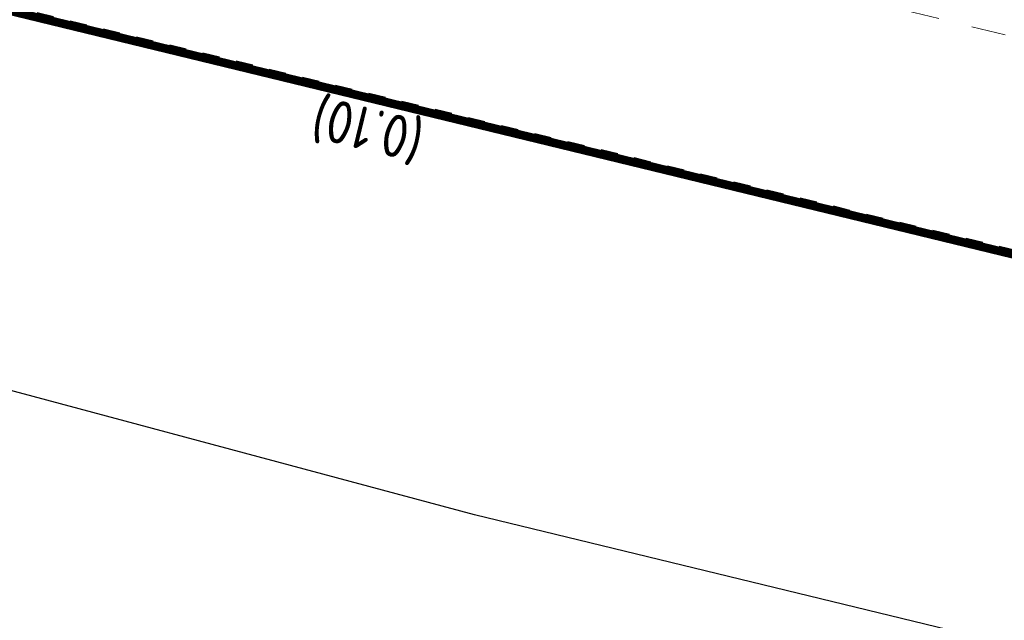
# Model space of a CAD drawing. Header units: metres. Extents: x 116958 to 118326, y 475500 to 477904.
# Tile 72 of 256: x 117447 to 117458, y 476407 to 476414. Entities that reach past the tile are written whole.
import ezdxf

# ---------------------------------------------------------------- set-up
doc = ezdxf.new("R2010")
doc.units = ezdxf.units.M
doc.header["$LTSCALE"] = 0.2
doc.linetypes.add('MATGRENS', pattern=[2, 1, -1])
doc.linetypes.add('VH-BUSHALTEBAND-SO', pattern=[4, 2, -2])
doc.layers.add('B-WE-VH-KANTOPSLUITING_BUSHALTEBAND-G', color=252, linetype='VH-BUSHALTEBAND-SO', lineweight=18)
for name, color, linetype in [('B-WE-VH-KANTOPSLUITING_TROTTOIRBAND_130X150_250-G', 252, 'Continuous'), ('N-WE-VH-MATERIAALGRENS-G', 251, 'MATGRENS'), ('N-WE-VW-MARKERING_LANGS_STREEP_GETROKKEN_3X010-G', 1, 'Continuous'), ('N-WE-VW-MARKERING_TEKST-G', 7, 'Continuous')]:
    doc.layers.add(name, color=color, linetype=linetype)
doc.styles.get("Standard").update_dxf_attribs({"font": 'isocp.shx'})

msp = doc.modelspace()

# ---------------------------------------------------------------- linework, layer by layer
at = {"layer": 'B-WE-VH-KANTOPSLUITING_BUSHALTEBAND-G'}
msp.add_line((117484.67, 476407.368), (117446.808, 476416.66), dxfattribs=at)
at = {"layer": 'B-WE-VH-KANTOPSLUITING_TROTTOIRBAND_130X150_250-G', "flags": 128}
msp.add_lwpolyline([(117444.091, 476407.175), (117496.707, 476394.256), (117499.761, 476393.506), (117500, 476394.48), (117500.49, 476396.476), (117498.956, 476396.85), (117452.039, 476408.233), (117444.869, 476410.15)], dxfattribs=at)
at = {"layer": 'N-WE-VH-MATERIAALGRENS-G', "flags": 128}
msp.add_lwpolyline([(117499.585, 476401.326), (117438.541, 476416.139, -0.014163), (117434.443, 476417.257)], format="xyb", dxfattribs=at)
at = {"layer": 'N-WE-VW-MARKERING_LANGS_STREEP_GETROKKEN_3X010-G', "const_width": 0.1, "flags": 128}
msp.add_lwpolyline([(117499.927, 476401.192), (117438.529, 476416.09, -0.014163), (117434.428, 476417.209)], format="xyb", dxfattribs=at)

# ---------------------------------------------------------------- texts
at = {"layer": 'N-WE-VW-MARKERING_TEKST-G'}
msp.add_text('(0.10)', height=0.5, rotation=166.3303, dxfattribs=at).set_placement((117451.483, 476412.836))

doc.saveas('drawing.dxf')
